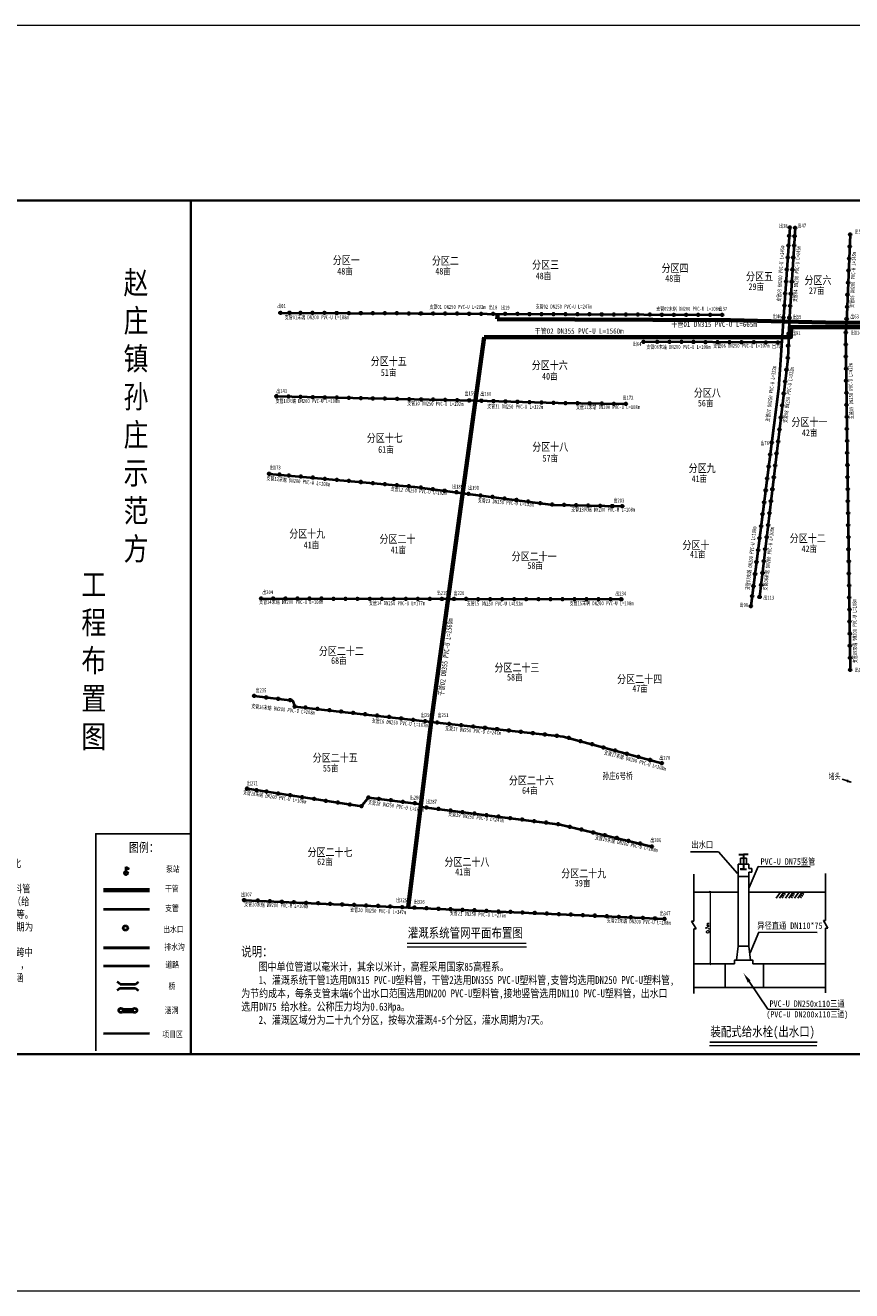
# Model space of a CAD drawing. Extents: x 464172 to 473094, y 3847158 to 3855433.
# Tile 31 of 98: x 467215 to 468301, y 3849629 to 3851293. Entities that reach past the tile are written whole.
import ezdxf

# ---------------------------------------------------------------- set-up
doc = ezdxf.new("R2010")
doc.units = 0
doc.header["$PDMODE"] = 34
doc.header["$PDSIZE"] = 0.2
doc.layers.get('0').update_dxf_attribs({"linetype": 'CONTINUOUS'})
doc.layers.get('Defpoints').update_dxf_attribs({"linetype": 'CONTINUOUS'})
for name, color, linetype in [('1', 142, 'CONTINUOUS'), ('排水沟', 5, 'CONTINUOUS'), ('断面', 7, 'CONTINUOUS'), ('道路', 4, 'CONTINUOUS')]:
    doc.layers.add(name, color=color, linetype=linetype)
for name, color, linetype, lineweight in [('出水口', 3, 'CONTINUOUS', 30), ('分干管', 92, 'CONTINUOUS', 40), ('干管', 1, 'CONTINUOUS', 30), ('支管', 3, 'CONTINUOUS', 30), ('标注', 7, 'CONTINUOUS', 15)]:
    doc.layers.add(name, color=color, linetype=linetype, lineweight=lineweight)
doc.styles.add('-仿宋_GB2312', font='FangSong_GB2312.ttf')
doc.styles.add('GB', font='FangSong_GB2312.ttf', dxfattribs={"width": 0.8})
doc.styles.get("Standard").update_dxf_attribs({"font": 'rs.shx', "bigfont": 'hztxt.shx'})
doc.styles.add('仿宋', font='FangSong_GB2312.ttf', dxfattribs={"width": 0.8})
doc.linetypes.add('712B', pattern='A,4,-1,4,-1,4,-1,[167,AAA.SHX,S=0.5,R=0,X=0,Y=0],8,[168,AAA.SHX,S=0.5,R=0,X=0,Y=0],-1', length=24)
doc.dimstyles.new('22', dxfattribs={"dimtxt": 2, "dimasz": 2, "dimexe": 1, "dimexo": 1, "dimgap": 1, "dimtad": 1, "dimdec": 0, "dimlfac": 10, "dimtxsty": 'Standard', "dimblk": 'OBLIQUE', "dimcen": 2.5, "dimadec": 0, "dimazin": 0, "dimtfac": 1, "dimtdec": 0, "dimtmove": 0, "dimatfit": 3, "dimldrblk": 'OBLIQUE', "dimfxl": 4, "dimfxlon": 1, "dimlwd": 15, "dimarcsym": 0})
doc.dimstyles.new('ISO-25', dxfattribs={"dimtxt": 2.5, "dimasz": 2.5, "dimexe": 1.25, "dimexo": 0.625, "dimtad": 1, "dimtxsty": 'Standard', "dimcen": 2.5, "dimadec": 0, "dimazin": 0, "dimtfac": 1, "dimtmove": 0, "dimatfit": 3, "dimfxl": 1, "dimarcsym": 0})

# ---------------------------------------------------------------- blocks, each defined once
blk = doc.blocks.new('han')
at = {"color": 1, "lineweight": 40, "flags": 128}
for points in [[(-9.7, 3.2), (10.3, 3.2)], [(-9.7, -1.9), (10.3, -1.9)]]:
    blk.add_lwpolyline(points, dxfattribs=at)
at = {"color": 1, "lineweight": 40}
for centre in [(-12.8, 0.7), (13.4, 0.7)]:
    blk.add_circle(centre, 4, dxfattribs=at)
blk = doc.blocks.new('qiao')
at = {"color": 1, "lineweight": 40, "flags": 128}
for points in [[(-10.3, 2), (-14.5, 5.4)], [(-10.3, 2), (9.7, 2)], [(9.7, 2), (13.8, 5.4)], [(-10.3, -3), (-14.5, -6.3)], [(-10.3, -3), (9.7, -3)], [(9.7, -3), (13.8, -6.3)]]:
    blk.add_lwpolyline(points, dxfattribs=at)
blk = doc.blocks.new('b')
at = {"color": 1, "linetype": 'Continuous', "lineweight": 40}
for p, q in [((-1.1, 0.4), (-1.1, 6.2)), ((-1.1, 6.2), (3, 4)), ((3, 4), (-1.1, 3.3))]:
    blk.add_line(p, q, dxfattribs=at)
blk.add_circle((-1.3, -1.7), 2.19, dxfattribs=at)
blk = doc.blocks.new('_OBLIQUE')
at = {"color": 0, "linetype": 'ByBlock'}
blk.add_line((-0.5, -0.5), (0.5, 0.5), dxfattribs=at)
blk = doc.blocks.new('*D38')
at = {"color": 0, "lineweight": -2}
for p, q in [((468114.1, 3850152.9), (468115.8, 3850152.9)), ((468114.1, 3850058.3), (468115.8, 3850058.3))]:
    blk.add_line(p, q, dxfattribs=at)
at = {"color": 0, "lineweight": 15}
blk.add_line((468114.8, 3850152.9), (468114.8, 3850058.3), dxfattribs=at)
at = {"layer": 'Defpoints', "color": 0, "lineweight": -3}
for p in [(468113.1, 3850152.9), (468113.1, 3850058.3), (468114.8, 3850058.3)]:
    blk.add_point(p, dxfattribs=at)
at = {"color": 0, "lineweight": 15, "xscale": 2, "yscale": 2, "zscale": 2}
for p, rotation in [((468114.8, 3850152.9), 90), ((468114.8, 3850058.3), 270)]:
    blk.add_blockref('_OBLIQUE', p, dxfattribs=dict(at, rotation=rotation))
at = {"color": 0, "lineweight": -3, "insert": (468111.8, 3850105.6), "char_height": 4, "attachment_point": 5, "rotation": 90}
blk.add_mtext('0.7m', dxfattribs=at)
blk = doc.blocks.new('44')
at = {"color": 7, "linetype": 'Continuous', "lineweight": 40}
for p, q in [((434.8, 115.6, 1), (434.8, 138.7, 1)), ((434.8, 138.7, 1), (451.1, 129.6, 1)), ((451.1, 129.6, 1), (434.8, 126.9, 1))]:
    blk.add_line(p, q, dxfattribs=at)
blk.add_circle((433.8, 106.9, 1), 8.75, dxfattribs=at)
at = {"layer": '出水口', "color": 7, "lineweight": 40}
for centre in [(215.3, 251.3), (223.2, 250.6), (214.2, 238.7), (222.4, 238.5), (305.4, 240.8, 38.9), (212.1, 206.5), (213.3, 224.5), (221.6, 224.3), (304.6, 222.8, 38.9), (210.8, 188.5), (219.2, 188.3), (220.4, 206.3), (303.9, 204.9, 38.9), (209.6, 170.6), (218, 170.4), (302.4, 168.9, 38.9), (303, 186.9, 38.9), (208.3, 152.6), (216.9, 152.4), (301.5, 150.9, 38.9), (207.1, 134.7), (215.7, 134.4), (300.8, 132.9, 38.9), (-546, 123.8), (-532.4, 124), (-515.8, 123.7), (-497.8, 123.7), (-479.8, 123.7), (-461.8, 123.5), (-443.8, 123.4), (-425.9, 123.5), (-407.9, 123.3), (-389.9, 123.2), (-371.9, 123.1), (-353.9, 122.9), (-335.9, 123), (-317.9, 122.9), (-299.9, 122.7), (-281.9, 122.6), (-263.9, 122.5), (-245.9, 122.4), (-227.9, 122.3), (-209.9, 122.2), (-191.9, 122.1), (-173.9, 122), (-155.9, 121.9), (-137.9, 121.8), (-119.9, 121.7), (-101.9, 121.6), (-83.9, 121.6), (-65.9, 121.5), (-47.9, 121.4), (-29.9, 121.3), (-11.9, 121.2), (6.1, 121.1), (24.1, 121), (42.1, 120.9), (60.1, 120.8), (78.1, 120.8), (96.1, 120.7), (114.1, 120.6), (205.8, 116.7), (214.5, 116.5), (300.1, 114.9, 38.9), (298.7, 94.4, 38.9), (-3.5, 80.6), (17.2, 80.5), (35.2, 80.4), (53.2, 80.3), (71.2, 80.2), (89.2, 80.1), (107.2, 80), (125.2, 79.9), (143.2, 79.7), (161.2, 79.8), (179.2, 79.6), (197.2, 79.4), (212.8, 74.7), (213.5, 92.6), (298.7, 76.4, 38.9), (212.2, 56.7), (298.9, 58.4, 38.9), (210.2, 38.8), (299.2, 40.4, 38.9), (208.1, 21), (299.4, 22.4, 38.9), (-551.7, -1), (-533.7, -1.4), (206, 3.1), (299.7, 4.4, 38.9), (-515.7, -1.7), (-497.7, -2.1), (-479.7, -2.5), (-461.7, -2.9), (-443.7, -3.2), (-425.7, -3.6), (-407.7, -4), (-389.7, -4.4), (-371.7, -4.7), (-353.7, -5.1), (-335.7, -5.5), (-317.7, -5.9), (-299.7, -6.3), (-281.7, -6.6), (-263.7, -7), (-245.7, -7.5), (-227.7, -8), (-209.7, -8.5), (-191.7, -9), (-173.8, -9.6), (-155.8, -10.1), (-137.8, -10.6), (-119.8, -11.1), (-101.8, -11.3), (-83.8, -11.5), (-65.8, -11.8), (-47.8, -12.1), (-29.8, -12.3), (203.9, -14.8), (299.9, -13.6, 38.9), (201.8, -32.7), (300.2, -31.6, 38.9), (199.7, -50.5), (300.4, -49.6, 38.9), (188.1, -70.1), (197.6, -68.4), (300.7, -67.6, 38.9), (185.9, -87.9), (195.4, -86.3), (300.9, -85.6, 38.9), (183.6, -105.8), (193.3, -104.2), (301.2, -103.6, 38.9), (-562.7, -116.6), (-547.4, -118), (-533.4, -119.2), (-515.4, -120.8), (-497.5, -122.5), (-479.6, -124.1), (-461.7, -125.7), (-443.7, -127.3), (-425.8, -129), (-407.9, -130.6), (-390, -132.2), (-372, -133.8), (181.3, -123.6), (191.2, -122), (301.4, -121.6, 38.9), (-354.1, -135.4), (-336.2, -137.4), (-318.4, -139.7), (-300.5, -142), (-282.7, -144.4), (-264.8, -146.7), (-247, -149), (-229.1, -151.3), (179.1, -141.5), (189.1, -139.9), (301.7, -139.6, 38.9), (-211.3, -153.6), (-193.4, -155.9), (-175.6, -158.2), (-157.7, -160.5), (-139.9, -162.8), (-122, -163.3), (-104, -163.7), (-86, -164.1), (-68, -164.5), (-50, -164.9), (-35.1, -165.2), (176.8, -159.4), (187, -157.8), (301.9, -157.6, 38.9), (174.5, -177.2), (184.9, -175.7), (302.2, -175.6, 38.9), (172.3, -195.1), (182.7, -193.5), (302.4, -193.6, 38.9), (170, -212.9), (180.6, -211.4), (302.7, -211.6, 38.9), (167.8, -230.8), (176.4, -247.2), (178.5, -229.3), (302.9, -229.6, 38.9), (165.5, -248.6), (174.3, -265), (303.2, -247.6, 38.9), (303.4, -265.6, 38.9), (161, -284.4), (163.2, -266.5), (172.2, -282.9), (303.7, -283.6, 38.9), (-574.5, -303.1), (-556.5, -303.1), (-538.5, -303.2), (-520.5, -303.2), (-502.5, -303.3), (-484.5, -303.3), (-466.5, -303.4), (-448.5, -303.4), (-430.5, -303.5), (-412.5, -303.5), (-394.5, -303.6), (-376.5, -303.6), (-358.5, -303.7), (-340.5, -303.7), (-322.5, -303.8), (-304.5, -303.8), (-286.5, -303.8), (-268.5, -303.8), (-250.5, -303.9), (-232.5, -303.9), (-214.5, -303.9), (-196.5, -304), (-178.5, -304), (-160.5, -304), (159, -299.5), (170.1, -300.8), (303.9, -301.6, 38.9), (-142.5, -304), (-124.5, -304.1), (-106.5, -304.1), (-88.5, -304.1), (-70.5, -304.2), (-52.5, -304.2), (-36.6, -304.3, 39.2), (157.1, -314.5), (304.2, -319.6, 38.9), (304.4, -337.6, 38.9), (304.7, -355.6, 38.9), (304.9, -373.6, 38.9), (305.1, -391.6, 38.9), (305.4, -409.6, 38.9), (-585.2, -448.7), (-567.3, -450.8), (-549.4, -452.8), (-531.5, -454.8), (-524.3, -464.6), (-508.5, -466.1), (-490.6, -468.1), (-472.8, -470.1), (-454.9, -472.1), (-437, -474.1), (-419.1, -476.1), (-401.2, -478.1), (-383.3, -480.1), (-365.4, -482.2), (-347.5, -484.2), (-329.6, -486.2), (-311.8, -488.2), (-293.9, -490.2), (-276, -492.2), (-258.1, -494.2), (-240.2, -496.1), (-222.3, -498.1), (-204.5, -500.1), (-186.6, -502.1), (-168.7, -504.1), (-150.8, -506.1), (-132.9, -508.1), (-115.1, -511.4), (-97.7, -516.1), (-80.3, -520.9), (-63, -525.6), (-45.6, -530.3), (-28.2, -535), (-10.9, -539.7), (6.5, -544.4), (23.9, -549.1), (-595.4, -587.2), (-581.6, -589.4), (-566.9, -591.6), (-549.1, -594.4), (-531.3, -597.1), (-513.5, -599.8), (-495.7, -602.6), (-478, -605.3), (-414.3, -600.3), (-398.6, -602.3), (-380.7, -604.5), (-460.2, -608), (-442.4, -610.8), (-424.6, -613.5), (-362.9, -606.8), (-345, -609), (-327.4, -615.4), (-309.6, -617.6), (-291.7, -619.9), (-273.8, -622.2), (-256, -624.4), (-238.1, -626.7), (-220.3, -628.9), (-202.4, -631.2), (-184.5, -633.4), (-166.7, -635.7), (-148.8, -638), (-131, -640.2), (-113.5, -644.1), (-96, -648.3), (-78.5, -652.5), (-61, -656.7), (-43.5, -660.9), (-26, -665.1), (-8.5, -669.4), (9, -673.6), (-600, -753.6), (-579.6, -754.5), (-561.6, -755.3), (-561.6, -755.3), (-543.6, -756.1), (-525.6, -756.9), (-525.6, -756.9), (-507.6, -757.7), (-489.7, -758.5), (-489.7, -758.5), (-471.7, -759.3), (-453.7, -760.1), (-453.7, -760.1), (-435.7, -760.9), (-417.7, -761.7), (-417.7, -761.7), (-399.7, -762.5), (-381.8, -763.4), (-363.8, -764.2), (-345.8, -765), (-327.8, -765.8), (-309.8, -766.6), (-291.9, -767.4), (-273.9, -768.2), (-255.9, -769), (-237.9, -769.8), (-219.9, -770.6), (-202, -771.4), (-184, -772.2), (-166, -773), (-148, -773.8), (-130, -774.6), (-112.1, -775.4), (-94.1, -776.2), (-76.1, -777), (-58.1, -777.8), (-40.1, -778.6), (-22.2, -779.4), (-4.2, -780.2), (13.8, -781), (27.8, -781.6)]:
    blk.add_circle(centre, 1.5, dxfattribs=at)
at = {"layer": '干管', "color": 7, "linetype": 'Continuous', "lineweight": 70}
blk.add_line((424.5, 108.5), (424.5, 108.5), dxfattribs=at)
at = {"layer": '干管', "color": 7, "linetype": 'Continuous', "lineweight": 70, "flags": 128}
for points in [[(-222, 114.5), (-221, 122.2)], [(-222, 114.5), (126.5, 112.8), (268.7, 109.1), (424.5, 108.5)], [(-241.7, 87.4), (216.9, 87.5), (217.2, 102.5), (426.4, 102.2)], [(-354.8, -764.6), (-320.7, -487.2), (-241.7, 87.4)]]:
    blk.add_lwpolyline(points, dxfattribs=at)
at = {"layer": '支管', "color": 7, "lineweight": 40, "flags": 128}
for points in [[(215.3, 251.3), (205.4, 110.7)], [(223.2, 250.6), (214.1, 110.5)], [(-545.9, 123.8), (-236.9, 122.3)], [(-236.9, 122.3), (114.1, 120.6), (114.1, 120.6), (114.1, 120.6)], [(205.4, 110.7), (198.3, 10.3), (157.1, -314.5)], [(214.1, 110.5), (212.1, 54.9), (170.1, -300.6)], [(203.2, 79.4), (-3.5, 80.6)], [(-551.7, -0.9), (-254.7, -7.2)], [(-254.7, -7.2), (-130.9, -10.8), (-29.8, -12.3), (-29.8, -12.3)], [(-562.7, -116.6), (-345.6, -136.2), (-273.7, -145.5)], [(-273.7, -145.5), (-138.9, -163), (-35.1, -165.2)], [(-585.2, -448.7), (-527.9, -455.3), (-524.3, -464.6), (-320.7, -487.2)], [(-320.7, -487.2), (-123.6, -509.1), (23.9, -549.2)], [(-595.4, -587.2), (-424.6, -613.5), (-414.3, -600.3), (-336.1, -610.2)], [(-336.3, -614.3), (-127.8, -640.6), (9, -673.6)], [(-600, -753.6), (-354.8, -764.6)], [(-354.8, -764.6), (27.8, -781.6)]]:
    blk.add_lwpolyline(points, dxfattribs=at)
for points, elevation in [([(305.4, 240.8), (299.7, 109)], 38.9), ([(299.7, 109), (298.5, 91.7), (305.4, -409.5)], 38.9), ([(-574.5, -303.1), (-295.5, -303.8)], 39.2), ([(-295.5, -303.8), (-36.6, -304.3)], 39.2)]:
    blk.add_lwpolyline(points, dxfattribs=dict(at, elevation=elevation))
at = {"color": 7, "lineweight": 40, "char_height": 6, "attachment_point": 1}
for s, insert, width in [('{\\fSimHei|b0|i0|c134|p2;\\W0.7;出38}', (199.1, 256.6), 34.729), ('{\\fSimHei|b0|i0|c134|p2;\\W0.7;出47}', (226.8, 257), 34.729), ('{\\fSimHei|b0|i0|c134|p2;\\W0.7;出56}', (312, 248), 34.729), ('{\\fSimHei|b0|i0|c134|p2;\\W0.7;出01}', (-550.6, 137.1), 34.729), ('{\\fFangSong_GB2312|b0|i0|c134|p49;\\W0.7;支管01 DN250 PVC-U L=202m}', (-323.1, 135.7), 99.098), ('{\\fSimHei|b0|i0|c134|p2;\\W0.7;出18}', (-234.6, 135), 34.729), ('{\\fSimHei|b0|i0|c134|p2;\\W0.7;出19}', (-216.2, 134.5), 34.729), ('{\\fFangSong_GB2312|b0|i0|c134|p49;\\W0.7;支管02 DN250 PVC-U L=247m}', (-164.5, 136.2), 99.098), ('{\\fFangSong_GB2312|b0|i0|c134|p49;\\W0.7;支管02末端 DN200 PVC-U L=108m}', (15.7, 132.9), 99.098), ('{\\fSimHei|b0|i0|c134|p2;\\W0.7;出37}', (108.8, 132.9), 34.729), ('{\\fFangSong_GB2312|b0|i0|c134|p49;\\W0.7;支管01末端 DN200 PVC-U L=108m}', (-539.3, 120.1), 99.098), ('{\\fSimHei|b0|i0|c134|p2;\\W0.7;出46}', (189.8, 121.5), 34.729), ('{\\fSimHei|b0|i0|c134|p2;\\W0.7;出55}', (219.7, 120.8), 34.729), ('{\\fSimHei|b0|i0|c134|p2;\\W0.7;出63}', (305.6, 121.4), 34.729), ('{\\fSimHei|b0|i0|c134|p2;\\W0.7;出91}', (218.5, 96.5), 34.729), ('{\\fSimHei|b0|i0|c134|p2;\\W0.7;出114}', (306.3, 97.2), 34.729), ('{\\fSimHei|b0|i0|c134|p2;\\W0.7;出64}', (-19.3, 80.2), 34.729), ('{\\fFangSong_GB2312|b0|i0|c134|p49;\\W0.7;支管06末端 DN200 PVC-U L=108m}', (1, 75.9), 99.098), ('{\\fFangSong_GB2312|b0|i0|c134|p49;\\W0.7;支管06 DN250 PVC-U L=107m}', (100.9, 77.5), 99.098), ('{\\fSimHei|b0|i0|c134|p2;\\W0.7;出75}', (188.6, 77), 34.729), ('{\\fSimHei|b0|i0|c134|p2;\\W0.7;出143}', (-552, 9.9), 34.729), ('{\\fSimHei|b0|i0|c134|p2;\\W0.7;出159}', (-270.8, 6.4), 34.729), ('{\\fSimHei|b0|i0|c134|p2;\\W0.7;出160}', (-247.1, 5.8), 34.729), ('{\\fSimHei|b0|i0|c134|p2;\\W0.7;出172}', (-34.7, 0), 34.729), ('{\\fFangSong_GB2312|b0|i0|c134|p49;\\W0.7;支管10末端 DN200 PVC-U L=108m}', (-553.1, -4.9), 99.098), ('{\\fFangSong_GB2312|b0|i0|c134|p49;\\W0.7;支管11末端 DN200 PVC-U L=108m}', (-104.2, -14.1), 99.098), ('{\\fSimHei|b0|i0|c134|p2;\\W0.7;出76}', (171.3, -67.8), 34.729), ('{\\fSimHei|b0|i0|c134|p2;\\W0.7;出173}', (-561.7, -104.3), 34.729), ('{\\fSimHei|b0|i0|c134|p2;\\W0.7;出189}', (-289.3, -133), 34.729), ('{\\fSimHei|b0|i0|c134|p2;\\W0.7;出190}', (-265.4, -134.6), 34.729), ('{\\fFangSong_GB2312|b0|i0|c134|p49;\\W0.7;支管13末端 DN200 PVC-U L=108m}', (-111.4, -167.2), 99.098), ('{\\fSimHei|b0|i0|c134|p2;\\W0.7;出203}', (-48.3, -153.6), 34.729), ('{\\fSimHei|b0|i0|c134|p2;\\W0.7;出204}', (-573, -290.6), 34.729), ('{\\fSimHei|b0|i0|c134|p2;\\W0.7;出219}', (-312.3, -291.8), 34.729), ('{\\fSimHei|b0|i0|c134|p2;\\W0.7;出220}', (-287.2, -292), 34.729), ('{\\fSimHei|b0|i0|c134|p2;\\W0.7;出234}', (-45.5, -292.7), 34.729), ('{\\fSimHei|b0|i0|c134|p2;\\W0.7;出113}', (175.7, -298.8), 34.729), ('{\\fFangSong_GB2312|b0|i0|c134|p49;\\W0.7;支管14末端 DN200 PVC-U L=108m}', (-577.6, -305.2), 99.098), ('{\\fFangSong_GB2312|b0|i0|c134|p49;\\W0.7;支管15末端 DN200 PVC-U L=108m}', (-113.8, -307.2), 99.098), ('{\\fSimHei|b0|i0|c134|p2;\\W0.7;出90}', (140.1, -309.8), 34.729), ('{\\fSimHei|b0|i0|c134|p2;\\W0.7;出142}', (312.1, -406.8), 34.729), ('{\\fSimHei|b0|i0|c134|p2;\\W0.7;出235}', (-583, -437.3), 34.729), ('{\\fSimHei|b0|i0|c134|p2;\\W0.7;出250}', (-336, -474.3), 34.729), ('{\\fSimHei|b0|i0|c134|p2;\\W0.7;出251}', (-311.1, -474.3), 34.729), ('{\\fSimHei|b0|i0|c134|p2;\\W0.7;出270}', (20.3, -538.1), 34.729), ('{\\fSimHei|b0|i0|c134|p2;\\W0.7;出271}', (-595.8, -576.2), 34.729), ('{\\fSimHei|b0|i0|c134|p2;\\W0.7;出286}', (-352.6, -597.5), 34.729), ('{\\fSimHei|b0|i0|c134|p2;\\W0.7;出287}', (-328.3, -603.7), 34.729), ('{\\fSimHei|b0|i0|c134|p2;\\W0.7;出306}', (6.9, -661.1), 34.729), ('{\\fSimHei|b0|i0|c134|p2;\\W0.7;出307}', (-604.7, -742.3), 34.729), ('{\\fSimHei|b0|i0|c134|p2;\\W0.7;出325}', (-372.9, -750.9), 34.729), ('{\\fSimHei|b0|i0|c134|p2;\\W0.7;出326}', (-346.6, -753.3), 34.729), ('{\\fSimHei|b0|i0|c134|p2;\\W0.7;出347}', (20.7, -770.5), 34.729)]:
    blk.add_mtext(s, dxfattribs=dict(at, insert=insert, width=width))
at = {"color": 7, "linetype": 'Continuous', "lineweight": 50, "attachment_point": 1}
for s, insert, char_height in [('{\\fSimSun|b0|i0|c134|p2;\\W0.8;分区一}', (-467.6, 208.5, 0.3), 12), ('{\\fSimSun|b0|i0|c134|p2;\\W0.8;分区二}', (-319.5, 207.6, 0.3), 12), ('{\\fSimSun|b0|i0|c134|p2;\\W0.8;48亩}', (-461, 191), 10), ('{\\fSimSun|b0|i0|c134|p2;\\W0.8;48亩}', (-314.5, 191), 10), ('{\\fSimSun|b0|i0|c134|p2;\\W0.8;分区三}', (-169.9, 201.5, 0.3), 12), ('{\\fSimSun|b0|i0|c134|p2;\\W0.8;分区四}', (23.6, 196.4, 0.3), 12), ('{\\fSimSun|b0|i0|c134|p2;\\W0.8;48亩}', (-164.5, 183.9), 10), ('{\\fSimSun|b0|i0|c134|p2;\\W0.8;48亩}', (29, 180.3), 10), ('{\\fSimSun|b0|i0|c134|p2;\\W0.8;分区五}', (149.7, 184.2, 0.3), 12), ('{\\fSimSun|b0|i0|c134|p2;\\W0.8;分区六}', (237, 178.4, 0.3), 12), ('{\\fSimSun|b0|i0|c134|p2;\\W0.8;分区七}', (342.3, 169.8, 0.3), 12), ('{\\fSimSun|b0|i0|c134|p2;\\W0.8;29亩}', (153.4, 167.9), 10), ('{\\fSimSun|b0|i0|c134|p2;\\W0.8;27亩}', (243.7, 161.9), 10), ('{\\fSimSun|b0|i0|c134|p2;\\W0.8;34亩}', (350.8, 151.1), 10), ('{\\fSimSun|b0|i0|c134|p2;\\W0.8;新建孙庄站}', (401.8, 87.7), 16), ('{\\fSimSun|b0|i0|c134|p2;\\W0.8;分区十五}', (-410.9, 57.4), 12), ('{\\fSimSun|b0|i0|c134|p2;\\W0.8;51亩}', (-395.9, 39.6), 10), ('{\\fSimSun|b0|i0|c134|p2;\\W0.8;分区十六}', (-170.3, 51.4), 12), ('{\\fSimSun|b0|i0|c134|p2;\\W0.8;40亩}', (-155, 34), 10), ('{\\fSimSun|b0|i0|c134|p2;\\W0.8;分区八}', (71.8, 10.3, 0.3), 12), ('{\\fSimSun|b0|i0|c134|p2;\\W0.8;56亩}', (77.8, -6.1), 10), ('{\\fSimSun|b0|i0|c134|p2;\\W0.8;分区十一}', (217.5, -33.4, 0.3), 12), ('{\\fSimSun|b0|i0|c134|p2;\\W0.8;分区十三}', (341.7, -25, 0.3), 12), ('{\\fSimSun|b0|i0|c134|p2;\\W0.8;分区十七}', (-416.8, -57.3), 12), ('{\\fSimSun|b0|i0|c134|p2;\\W0.8;42亩}', (233.2, -50.4), 10), ('{\\fSimSun|b0|i0|c134|p2;\\W0.8;49亩}', (357, -42.1), 10), ('{\\fSimSun|b0|i0|c134|p2;\\W0.8;61亩}', (-399.8, -75.4), 10), ('{\\fSimSun|b0|i0|c134|p2;\\W0.8;分区十八}', (-169.7, -70.5), 12), ('{\\fSimSun|b0|i0|c134|p2;\\W0.8;57亩}', (-154.3, -88.5), 10), ('{\\fSimSun|b0|i0|c134|p2;\\W0.8;分区九}', (64, -102.5, 0.3), 12), ('{\\fSimSun|b0|i0|c134|p2;\\W0.8;41亩}', (68.5, -119.1), 10), ('{\\fSimSun|b0|i0|c134|p2;\\W0.8;分区十九}', (-532.7, -200.3), 12), ('{\\fSimSun|b0|i0|c134|p2;\\W0.8;分区二十}', (-397.9, -208.2), 12), ('{\\fSimSun|b0|i0|c134|p2;\\W0.8;分区十二}', (215, -207.2, 0.3), 12), ('{\\fSimSun|b0|i0|c134|p2;\\W0.8;41亩}', (-511.1, -218.1), 10), ('{\\fSimSun|b0|i0|c134|p2;\\W0.8;41亩}', (-381.2, -225.5), 10), ('{\\fSimSun|b0|i0|c134|p2;\\W0.8;分区十}', (54.7, -217.3, 0.3), 12), ('{\\fSimSun|b0|i0|c134|p2;\\W0.8;42亩}', (232.7, -223.8), 10), ('{\\fSimSun|b0|i0|c134|p2;\\W0.8;分区二十一}', (-200.4, -234.3), 12), ('{\\fSimSun|b0|i0|c134|p2;\\W0.8;41亩}', (66, -232), 10), ('{\\fSimSun|b0|i0|c134|p2;\\W0.8;58亩}', (-176.9, -248.8), 10), ('{\\fSimSun|b0|i0|c134|p2;\\W0.8;分区十四}', (339.9, -275.2, 0.3), 12), ('{\\fSimSun|b0|i0|c134|p2;\\W0.8;55亩}', (354.2, -291), 10), ('{\\fSimSun|b0|i0|c134|p2;\\W0.8;分区二十二}', (-488.4, -375.7), 12), ('{\\fSimSun|b0|i0|c134|p2;\\W0.8;68亩}', (-470.2, -390.9), 10), ('{\\fSimSun|b0|i0|c134|p2;\\W0.8;分区二十三}', (-226.2, -400.4), 12), ('{\\fSimSun|b0|i0|c134|p2;\\W0.8;58亩}', (-207.3, -415.6), 10), ('{\\fSimSun|b0|i0|c134|p2;\\W0.8;分区二十四}', (-42.9, -417.5), 12), ('{\\fSimSun|b0|i0|c134|p2;\\W0.8;47亩}', (-20.2, -432.7), 10), ('{\\fSimSun|b0|i0|c134|p2;\\W0.8;分区二十五}', (-497.6, -535), 12), ('{\\fSimSun|b0|i0|c134|p2;\\W0.8;55亩}', (-482.3, -551.6), 10), ('{\\fSimHei|b0|i0|c134|p2;\\W0.7;孙庄6号桥}', (-64.6, -563.3, -37.5), 10), ('{\\fSimSun|b0|i0|c134|p2;\\W0.8;分区二十六}', (-204.5, -569.1), 12), ('{\\fSimSun|b0|i0|c134|p2;\\W0.8;64亩}', (-184.9, -584.9), 10), ('{\\fSimSun|b0|i0|c134|p2;\\W0.8;分区二十七}', (-505.3, -676.3), 12), ('{\\fSimSun|b0|i0|c134|p2;\\W0.8;62亩}', (-491, -691.5), 10), ('{\\fSimSun|b0|i0|c134|p2;\\W0.8;分区二十八}', (-300.9, -690.7), 12), ('{\\fSimSun|b0|i0|c134|p2;\\W0.8;41亩}', (-284.8, -706.5), 10), ('{\\fSimSun|b0|i0|c134|p2;\\W0.8;分区二十九}', (-126.3, -707.9), 12), ('{\\fSimSun|b0|i0|c134|p2;\\W0.8;39亩}', (-106, -723.3), 10)]:
    blk.add_mtext(s, dxfattribs=dict(at, insert=insert, char_height=char_height))
at = {"color": 7, "lineweight": 40, "char_height": 6, "width": 99.098, "attachment_point": 1}
for s, insert, rotation in [('{\\fFangSong_GB2312|b0|i0|c134|p49;\\W0.7;支管03 DN200 PVC-U L=145m}', (195.5, 140.8), 86.1073), ('{\\fFangSong_GB2312|b0|i0|c134|p49;\\W0.7;支管04 DN200 PVC-U L=145m}', (219.7, 140.2), 86.1073), ('{\\fFangSong_GB2312|b0|i0|c134|p49;\\W0.7;支管05 DN200 PVC-U L=145m}', (304.7, 131.4), 87.5531), ('{\\fFangSong_GB2312|b0|i0|c134|p49;\\W0.7;支管09 DN250 PVC-U L=412m}', (304.4, -35.1), 91.3136), ('{\\fFangSong_GB2312|b0|i0|c134|p49;\\W0.7;支管07 DN250 PVC-U L=322m}', (178.8, -38.3), 82.8618), ('{\\fFangSong_GB2312|b0|i0|c134|p49;\\W0.7;支管08 DN250 PVC-U L=312m}', (204.9, -40.2), 82.8618), ('{\\fFangSong_GB2312|b0|i0|c134|p49;\\W0.7;支管10 DN250 PVC-U L=192m}', (-356.3, -8.3), 359.2108), ('{\\fFangSong_GB2312|b0|i0|c134|p49;\\W0.7;支管11 DN250 PVC-U L=122m}', (-236.9, -12.8), 359.2108), ('{\\fFangSong_GB2312|b0|i0|c134|p49;\\W0.7;支管12末端 DN200 PVC-U L=108m}', (-566.3, -120), 354.1583), ('{\\fFangSong_GB2312|b0|i0|c134|p49;\\W0.7;支管12 DN250 PVC-U L=182m}', (-380.8, -136.1), 355.4624), ('{\\fFangSong_GB2312|b0|i0|c134|p49;\\W0.7;支管13 DN250 PVC-U L=132m}', (-250.6, -153.2), 355.4624), ('{\\fFangSong_GB2312|b0|i0|c134|p49;\\W0.7;支管07末端 DN200 PVC-U L=108m}', (148.7, -290.1), 83.4679), ('{\\fFangSong_GB2312|b0|i0|c134|p49;\\W0.7;支管08末端 DN200 PVC-U L=108m}', (175.1, -290.7), 83.4679), ('{\\fFangSong_GB2312|b0|i0|c134|p49;\\W0.7;支管14 DN250 PVC-U L=177m}', (-413.5, -306.9), 359.6586), ('{\\fFangSong_GB2312|b0|i0|c134|p49;\\W0.7;支管15 DN250 PVC-U L=152m}', (-267.4, -307.4), 359.6586), ('{\\fFangSong_GB2312|b0|i0|c134|p49;\\W0.7;支管09末端 DN200 PVC-U L=108m}', (309.6, -399.6), 90.5304), ('{\\fFangSong_GB2312|b0|i0|c134|p49;\\W0.7;支管16末端 DN200 PVC-U L=108m}', (-589, -460.7), 353.8982), ('{\\fFangSong_GB2312|b0|i0|c134|p49;\\W0.7;支管17 DN250 PVC-U L=247m}', (-299.5, -493.9), 355.0116), ('{\\fFangSong_GB2312|b0|i0|c134|p49;\\W0.7;支管17末端 DN200 PVC-U L=108m}', (-61.3, -529.7), 344.644), ('{\\fFangSong_GB2312|b0|i0|c134|p49;\\W0.7;支管18末端 DN200 PVC-U L=108m}', (-601.2, -589.3), 351.2563), ('{\\fFangSong_GB2312|b0|i0|c134|p49;\\W0.7;支管18 DN250 PVC-U L=167m}', (-414.3, -604.2), 351.6092), ('{\\fFangSong_GB2312|b0|i0|c134|p49;\\W0.7;支管19 DN250 PVC-U L=247m}', (-294.8, -621.9), 353.1209), ('{\\fFangSong_GB2312|b0|i0|c134|p49;\\W0.7;支管19末端 DN200 PVC-U L=108m}', (-75.1, -656.7), 347.9887), ('{\\fFangSong_GB2312|b0|i0|c134|p49;\\W0.7;支管20末端 DN200 PVC-U L=108m}', (-599.8, -756.8), 358.0907), ('{\\fFangSong_GB2312|b0|i0|c134|p49;\\W0.7;支管20 DN250 PVC-U L=147m}', (-441.4, -765), 357.3494), ('{\\fFangSong_GB2312|b0|i0|c134|p49;\\W0.7;支管21 DN250 PVC-U L=277m}', (-292.5, -770), 357.3494), ('{\\fFangSong_GB2312|b0|i0|c134|p49;\\W0.7;支管21末端 DN200 PVC-U L=108m}', (-58.1, -781), 357.7629)]:
    blk.add_mtext(s, dxfattribs=dict(at, insert=insert, rotation=rotation))
at = {"color": 7, "linetype": 'Continuous', "lineweight": 50, "char_height": 8, "width": 151.676, "attachment_point": 1}
for s, insert in [('{\\fSimHei|b0|i0|c134|p2;\\W0.8;干管02 DN355 PVC-U L=1560m}', (-166, 100.5)), ('{\\fSimHei|b0|i0|c134|p2;\\W0.8;干管01 DN315 PVC-U L=665m}', (38.3, 110.7))]:
    blk.add_mtext(s, dxfattribs=dict(at, insert=insert))
at = {"color": 7, "linetype": 'Continuous', "lineweight": 50, "insert": (-310, -447.7), "char_height": 8, "width": 151.676, "attachment_point": 1, "rotation": 83.0367}
blk.add_mtext('{\\fSimHei|b0|i0|c134|p2;\\W0.7;干管02 DN355 PVC-U L=1560m}', dxfattribs=at)
at = {"color": 7, "lineweight": 40, "insert": (-409.1, -482.4), "char_height": 6, "width": 99.098, "attachment_point": 1, "rotation": 355.0116, "style": '-仿宋_GB2312'}
blk.add_mtext('{\\W0.7;支管16 DN250 PVC-U L=167m}', dxfattribs=at)
blk = doc.blocks.new('142144')
blk.add_hatch(color=256).paths.add_polyline_path([(-358.8, 68.2), (-363.5, 71.1), (-364.3, 68.8)])
for p, q in [((-370.9, 72.2), (-358.8, 68.2)), ((-363.5, 71.1), (-364.3, 68.8)), ((-364.3, 68.8), (-358.8, 68.2))]:
    blk.add_line(p, q)
at = {"style": 'GB', "width": 0.7}
blk.add_text('堵头', height=8, dxfattribs=at).set_placement((-388.5, 71.8))

msp = doc.modelspace()

# ---------------------------------------------------------------- linework, layer by layer
for p, q in [((468089.07, 3850205.73), (468125.88, 3850205.73)), ((468125.88, 3850205.73), (468150.98, 3850177.27)), ((468151.9, 3850189.62), (468165.73, 3850189.62)), ((468151.9, 3850081.75), (468151.9, 3850189.62)), ((468165.73, 3850189.62), (468165.73, 3850183.76)), ((468165.73, 3850183.76), (468169.75, 3850183.76)), ((468178.02, 3850186.59), (468166.39, 3850159.02)), ((468169.75, 3850183.76), (468169.75, 3850179.1)), ((468178.02, 3850186.59), (468246.35, 3850186.12)), ((468093.62, 3850114.39), (468093.62, 3850176.25)), ((468151.9, 3850173.36), (468165.73, 3850173.36)), ((468169.75, 3850179.1), (468165.73, 3850179.1)), ((468266.79, 3850115.38), (468266.79, 3850177.24)), ((468093.62, 3850152.86), (468151.9, 3850152.86)), ((468096.59, 3850104.35), (468090.65, 3850114.39)), ((468093.62, 3850114.39), (468090.65, 3850114.39)), ((468269.76, 3850105.34), (468263.82, 3850115.38)), ((468266.79, 3850115.38), (468263.82, 3850115.38)), ((468093.62, 3850019.39), (468093.62, 3850104.35)), ((468093.62, 3850104.35), (468096.59, 3850104.35)), ((468179.16, 3850100.26), (468255.64, 3850099.79)), ((468266.79, 3850020.38), (468266.79, 3850105.34)), ((468266.79, 3850105.34), (468269.76, 3850105.34)), ((468093.62, 3850058.25), (468147.18, 3850058.25)), ((468134.62, 3850058.25), (468134.62, 3850027.31)), ((468170.91, 3850058.25), (468215.29, 3850058.25)), ((468185.26, 3850058.25), (468185.26, 3850027.31)), ((468215.29, 3850058.25), (468266.79, 3850058.25)), ((468190.61, 3849998.85), (468166.33, 3850035.02)), ((468094.5, 3850027.31), (468148.06, 3850027.31)), ((468171.8, 3850027.31), (468216.18, 3850027.31)), ((468216.18, 3850027.31), (468266.79, 3850027.31)), ((468190.61, 3849998.85), (468284.84, 3849998.61))]:
    msp.add_line(p, q)
at = {"lineweight": 30}
for p, q in [((468152.5, 3850202.17), (468158.82, 3850202.17)), ((468158.82, 3850202.17), (468158.82, 3850182.95)), ((468165.14, 3850202.17), (468158.82, 3850202.17)), ((468158.82, 3850182.95), (468154.48, 3850182.95)), ((468155.03, 3850182.95), (468162.61, 3850182.95))]:
    msp.add_line(p, q, dxfattribs=at)
at = {"color": 7}
for p, q in [((468165.73, 3850179.1), (468165.73, 3850081.75)), ((468165.73, 3850152.86), (468266.79, 3850152.86)), ((468179.16, 3850100.26), (468167.54, 3850072.69))]:
    msp.add_line(p, q, dxfattribs=at)
at = {"color": 7, "lineweight": -3}
for p, q in [((468208.2, 3850147.61), (468210.98, 3850145.23)), ((468209.64, 3850149.72), (468212.42, 3850147.34)), ((468211.11, 3850151.86), (468213.89, 3850149.48)), ((468220.36, 3850147.61), (468223.14, 3850145.23)), ((468221.81, 3850149.72), (468224.59, 3850147.34)), ((468223.27, 3850151.86), (468226.06, 3850149.48)), ((468232.41, 3850147.61), (468235.19, 3850145.23)), ((468233.85, 3850149.72), (468236.64, 3850147.34)), ((468235.32, 3850151.86), (468238.11, 3850149.48))]:
    msp.add_line(p, q, dxfattribs=at)
at = {"color": 3, "lineweight": 35}
msp.add_lwpolyline([(465844.44, 3851062.33), (467432.04, 3851062.33), (467432.04, 3849939.67), (465844.44, 3849939.67)], close=True, dxfattribs=at)
at = {"color": 7, "lineweight": 35}
msp.add_lwpolyline([(467432.04, 3851062.33), (469019.64, 3851062.33), (469019.64, 3849939.67), (467432.04, 3849939.67)], close=True, dxfattribs=at)
at = {"color": 0, "flags": 128}
msp.add_lwpolyline([(467307.2, 3849943.98), (467307.2, 3850229.5), (467432.04, 3850229.5)], dxfattribs=at)
msp.add_lwpolyline([(468155.07, 3850189.62), (468162.56, 3850189.62), (468162.56, 3850197.31), (468155.07, 3850197.31)], close=True)
at = {"color": 7, "lineweight": -3, "flags": 128}
for points in [[(468207.45, 3850152.86), (468201.78, 3850144.58)], [(468211.8, 3850152.86), (468206.12, 3850144.58)], [(468219.61, 3850152.86), (468213.94, 3850144.58)], [(468223.96, 3850152.86), (468218.29, 3850144.58)], [(468231.66, 3850152.86), (468225.99, 3850144.58)], [(468236.01, 3850152.86), (468230.34, 3850144.58)], [(468151.9, 3850081.75), (468149.79, 3850063.47)], [(468151.9, 3850081.75), (468165.73, 3850081.75)], [(468165.73, 3850081.75), (468168.02, 3850063.47)]]:
    msp.add_lwpolyline(points, dxfattribs=at)
for points in [[(468170.91, 3850058.25), (468170.91, 3850063.47), (468147.18, 3850063.47), (468147.18, 3850058.25)], [(468148.06, 3850027.31), (468148.06, 3850027.31), (468171.8, 3850027.31), (468171.8, 3850027.31)]]:
    msp.add_lwpolyline(points)
at = {"color": 3, "lineweight": -3, "flags": 128}
msp.add_lwpolyline([(468168.78, 3850063.47), (468168.78, 3850063.47)], dxfattribs=at)
at = {"color": 221, "linetype": '712B', "lineweight": 40, "ltscale": 2, "flags": 128}
msp.add_lwpolyline([(467317.3, 3849966.71), (467378.06, 3849967.13)], dxfattribs=at)
at = {"color": 7, "linetype": 'Continuous'}
msp.add_solid([(468164.46, 3850033.77), (468158.8, 3850046.25), (468168.2, 3850036.28)], dxfattribs=at)
at = {"layer": '出水口', "color": 3, "lineweight": 40}
msp.add_circle((467346.3, 3850105.57), 3, dxfattribs=at)
at = {"layer": '分干管', "color": 7, "const_width": 1.98, "flags": 128}
for points in [[(467716.47, 3850085.36), (467873.12, 3850085.36)], [(468114.2, 3849955.5), (468255.95, 3849955.5)]]:
    msp.add_lwpolyline(points, dxfattribs=at)
at = {"layer": '分干管', "color": 7, "lineweight": 0, "flags": 128}
for points in [[(467716.47, 3850080.85), (467873.29, 3850080.85)], [(468114.2, 3849950.99), (468255.34, 3849950.99)]]:
    msp.add_lwpolyline(points, dxfattribs=at)
at = {"layer": '干管', "color": 1, "linetype": 'Continuous', "lineweight": 70, "flags": 128}
msp.add_lwpolyline([(467317.3, 3850155.14), (467378.06, 3850155.14)], dxfattribs=at)
at = {"layer": '排水沟', "linetype": 'Continuous', "lineweight": 50, "flags": 128}
msp.add_lwpolyline([(467317.3, 3850079.31), (467378.06, 3850079.31)], dxfattribs=at)
at = {"layer": '支管', "color": 3, "lineweight": 40, "flags": 128}
msp.add_lwpolyline([(467317.3, 3850130.32), (467378.06, 3850130.32)], dxfattribs=at)
at = {"layer": '断面', "color": 3, "lineweight": 15}
for p, q in [((464172.08, 3851292.53), (473094.26, 3851292.53)), ((464172.08, 3849628.65), (473094.26, 3849628.65))]:
    msp.add_line(p, q, dxfattribs=at)
at = {"layer": '道路', "linetype": 'Continuous', "lineweight": 40, "flags": 128}
msp.add_lwpolyline([(467317.3, 3850055.88), (467378.06, 3850055.88)], dxfattribs=at)

# ---------------------------------------------------------------- block references
at = {"color": 1, "linetype": 'Continuous', "lineweight": -3}
msp.add_blockref('142144', (468659.24, 3850229.27), dxfattribs=at)
at = {"linetype": 'Continuous'}
msp.add_blockref('b', (467348.3, 3850179.58), dxfattribs=at)
at = {"color": 3, "lineweight": -3}
msp.add_blockref('qiao', (467349.73, 3850029.51), dxfattribs=at)
at = {"color": 3, "lineweight": -3, "xscale": 0.7000000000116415, "yscale": 0.6999999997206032, "zscale": 0.7}
msp.add_blockref('han', (467349.14, 3849996.65), dxfattribs=at)
at = {"layer": '排水沟', "linetype": 'Continuous', "lineweight": 50, "xscale": 0.8800000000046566, "yscale": 0.8800000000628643, "zscale": 0.8800000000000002}
msp.add_blockref('44', (468030.35, 3850805.54), dxfattribs=at)

# ---------------------------------------------------------------- texts
at = {"style": 'GB', "width": 0.8}
for s, p in [('灌溉系统管网平面布置图', (467717.47, 3850092.89)), ('装配式给水栓(出水口)', (468115.2, 3849963.03))]:
    msp.add_text(s, height=12.6, dxfattribs=at).set_placement(p)
at = {"color": 1, "linetype": 'Continuous', "lineweight": 50, "attachment_point": 1}
for s, insert, char_height in [('{\\fSimSun|b0|i0|c134|p2;\\W0.8;赵\\P庄\\P镇\\P孙\\P庄\\P示\\P范\\P方}', (467343.72, 3850969.23), 30), ('{\\fSimSun|b0|i0|c134|p2;\\W0.8;\\P\\P工\\P程\\P布\\P置\\P图}', (467288.25, 3850672.35), 30), ('{\\fSimSun|b0|i0|c134|p2;\\W0.8;图例：}', (467350.88, 3850217.58), 12), ('{\\fSimSun|b0|i0|c134|p2;\\W0.8;泵站}', (467399.59, 3850187.12), 8), ('{\\fSimSun|b0|i0|c134|p2;\\W0.8;干管}', (467398.37, 3850161.38), 8), ('{\\fSimSun|b0|i0|c134|p2;\\W0.8;支管}', (467398.42, 3850135.69), 8), ('{\\fSimSun|b0|i0|c134|p2;\\W0.8;出水口}', (467395.81, 3850107.81), 8), ('{\\fSimSun|b0|i0|c134|p2;\\W0.8;排水沟}', (467397.39, 3850084.69), 8), ('{\\fSimSun|b0|i0|c134|p2;\\W0.8;道路}', (467398.77, 3850061.26), 8), ('{\\fSimSun|b0|i0|c134|p2;\\W0.8;桥}', (467402.85, 3850033.06), 8), ('{\\fSimSun|b0|i0|c134|p2;\\W0.8;涵洞}', (467398.03, 3850001.27), 8), ('{\\fSimSun|b0|i0|c134|p2;\\W0.8;项目区}', (467394.77, 3849969.81), 8)]:
    msp.add_mtext(s, dxfattribs=dict(at, insert=insert, char_height=char_height))
at = {"color": 7, "linetype": 'Continuous', "lineweight": 50, "attachment_point": 1}
for s, insert, char_height, width in [('{\\fSimSun|b0|i0|c134|p2;\\W0.8;说明：\\P\\H0.8333x;    1、孙庄示范方项目区位于赵庄镇农中中沟东侧、赵首大沟西侧、孙庄村北侧、二号调度沟南侧。项目区内实施低压管道灌溉，面积1390亩。\\P    2、灌溉系统建设内容包括干管DN355 PVC-U塑料管1560m、DN315 PVC-U塑料管665m，支管DN250 PVC-U塑料管3811m，DN200 PVC-U塑料管2379m，DN75出水口（给水栓）347个，公称压力均为0.63Mpa。配套水泵、机房及各类连接管件、阀门等。\\P    3、灌溉区域分为29个分区，按每次灌溉4-5个不同支管上的分区，灌水周期为7天，满足设计要求。\\P    4、为满足生产生活要求，示范方内清淤排水沟共12条，总长5055m，新建跨中沟桥2座（孙庄1-2号桥),跨小沟桥1座（孙庄3号桥)，维修桥1座（孙庄4号桥），维修闸1座（孙庄闸）,新建小沟涵10座（小沟涵01-10)，4米长￠80涵洞4座（\\W0.7;\\C0;涵01-04\\W0.8;\\C7;），新建3m宽水泥路1条（田间道01），总长980米。}', (466823.34, 3850215.44), 12, 404.0288), ('{\\fSimSun|b0|i0|c134|p2;\\W0.8;说明：\\P\\H0.8333x;    图中单位管道以毫米计，其余以米计，高程采用国家85高程系。\\P    1、灌溉系统干管1选用DN315 PVC-U塑料管，干管2选用DN355 PVC-U塑料管,支管均选用DN250 PVC-U塑料管,为节约成本，每条支管末端6个出水口范围选用DN200 PVC-U塑料管,接地竖管选用DN110 PVC-U塑料管，出水口选用DN75 给水栓。公称压力均为0.63Mpa。\\P    2、灌溉区域分为二十九个分区，按每次灌溉4-5个分区，灌水周期为7天。\\P  }', (467498.52, 3850080.9), 12.6, 569.8221)]:
    msp.add_mtext(s, dxfattribs=dict(at, insert=insert, char_height=char_height, width=width))
at = {"layer": '1', "color": 0, "linetype": 'Continuous', "style": '仿宋', "width": 0.8}
for s, height, p in [('出水口', 8.483, (468090.32, 3850210.83)), (' PVC-U DN75竖管', 8.4827, (468175.94, 3850188.74)), ('异径直通 DN110*75', 8.4827, (468176.99, 3850104.45)), ('PVC-U DN250x110三通', 8.4827, (468193.02, 3850001.85)), ('(PVC-U DN200x110三通)', 8.0787, (468188.83, 3849987.99))]:
    msp.add_text(s, height=height, dxfattribs=at).set_placement(p)

# ---------------------------------------------------------------- dimensions: what is measured, and where the dimension line sits
at = {"color": 7, "lineweight": -3}
dim = msp.add_linear_dim(base=(468114.76, 3850058.25), p1=(468113.06, 3850152.86), p2=(468113.06, 3850058.25), angle=90, text='0.7m', dimstyle='22', override={"dimtxt": 4}, dxfattribs=at)
dim.commit()
dim.dimension.update_dxf_attribs({"geometry": '*D38', "text_midpoint": (468111.76, 3850105.55)})

# ---------------------------------------------------------------- leaders
at = {"layer": '标注'}
for points in [[(468150.98, 3850177.27), (468125.88, 3850205.73)], [(468166.39, 3850159.02), (468178.02, 3850186.59)]]:
    msp.add_leader(points, dimstyle='ISO-25', override={"dimgap": 0.625, "dimtad": 0}, dxfattribs=at)
at = {"layer": '标注', "color": 7}
msp.add_leader([(468167.54, 3850072.69), (468179.16, 3850100.26)], dimstyle='ISO-25', override={"dimgap": 0.625, "dimtad": 0}, dxfattribs=at)

doc.saveas('drawing.dxf')
